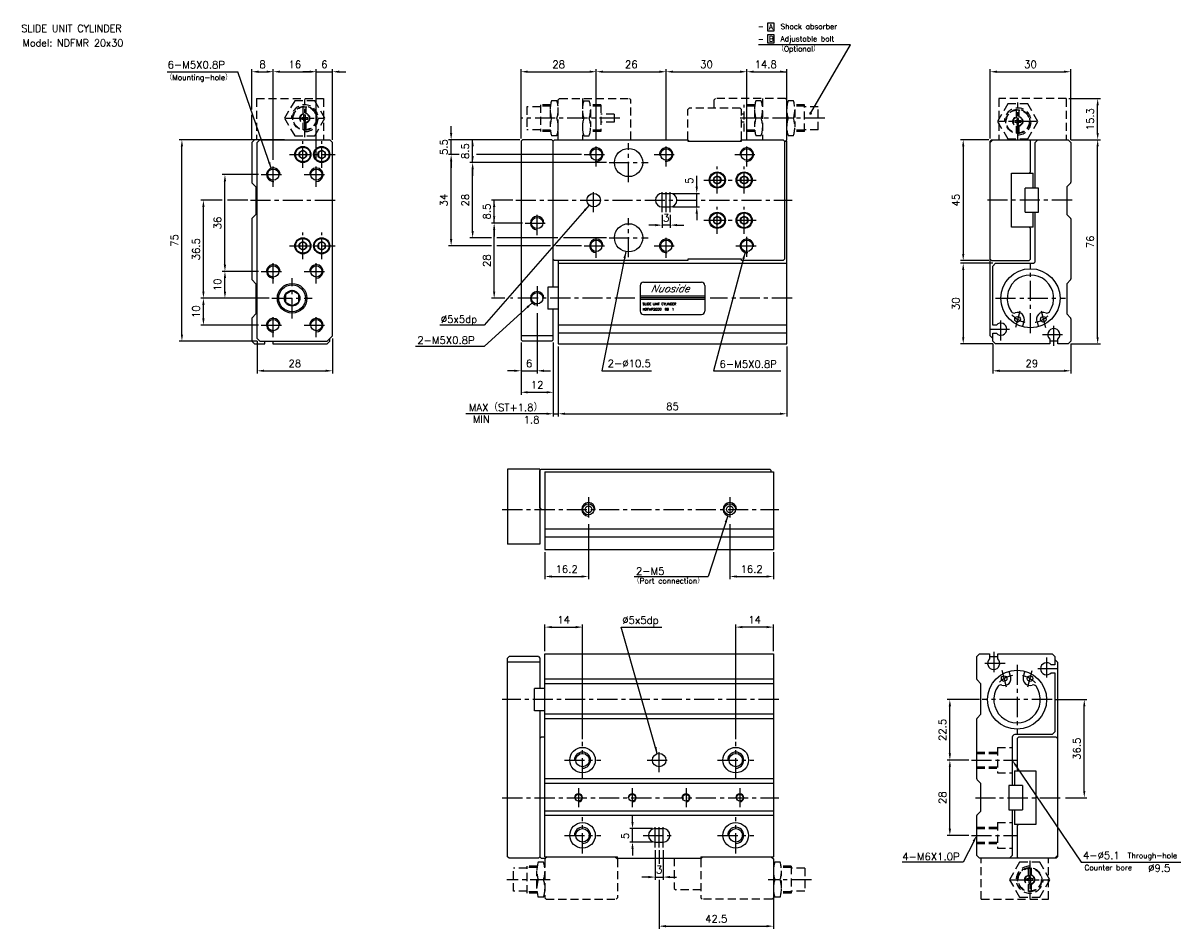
# Model space of a CAD drawing. Extents: x 12 to 443, y 4 to 341.
import ezdxf
from ezdxf.enums import TextEntityAlignment as Align

# ---------------------------------------------------------------- set-up
doc = ezdxf.new("R2010")
doc.units = 0
doc.header["$LTSCALE"] = 6
doc.header["$MEASUREMENT"] = 0
doc.linetypes.add('CENTER', pattern=[2, 1.25, -0.25, 0.25, -0.25])
doc.linetypes.add('HIDDENX2', pattern=[0.75, 0.5, -0.25])
for name, color, linetype in [('CENTER', 1, 'CENTER'), ('DIM', 3, 'CONTINUOUS'), ('HIDDEN', 3, 'HIDDENX2'), ('PLINE', 2, 'CONTINUOUS')]:
    doc.layers.add(name, color=color, linetype=linetype)
doc.styles.add('AEH', font='SIMPLEX', dxfattribs={"bigfont": 'AE'})

msp = doc.modelspace()

# ---------------------------------------------------------------- linework, layer by layer
at = {"layer": 'CENTER'}
for p, q in [((116.86, 299.07), (116.86, 313.07)), ((382.1, 297.87), (382.1, 311.87)), ((109.86, 306.07), (123.86, 306.07)), ((234.01, 306.07), (197.06, 306.07)), ((310.3, 306.07), (277.31, 306.07)), ((389.1, 304.87), (375.1, 304.87)), ((116.16, 287.57), (116.16, 297.57)), ((123.16, 287.57), (123.16, 297.57)), ((225.31, 288.07), (225.31, 297.07)), ((237.31, 282.32), (237.31, 296.82)), ((251.31, 288.07), (251.31, 297.07)), ((281.31, 288.07), (281.31, 297.07)), ((105.16, 280.57), (105.16, 289.57)), ((111.16, 292.57), (128.16, 292.57)), ((121.16, 280.57), (121.16, 289.57)), ((220.81, 292.57), (229.81, 292.57)), ((230.06, 289.57), (244.56, 289.57)), ((246.81, 292.57), (255.81, 292.57)), ((276.81, 292.57), (285.81, 292.57)), ((100.66, 285.07), (109.66, 285.07)), ((116.66, 285.07), (125.66, 285.07)), ((270.31, 278.07), (270.31, 288.07)), ((280.31, 278.07), (280.31, 288.07)), ((224.31, 271.07), (224.31, 280.07)), ((249.81, 271.07), (249.81, 280.07)), ((251.31, 271.07), (251.31, 280.07)), ((252.81, 271.07), (252.81, 280.07)), ((265.31, 283.07), (285.31, 283.07)), ((96.66, 275.57), (129.16, 275.57)), ((195.31, 275.57), (298.16, 275.57)), ((203.31, 262.57), (203.31, 271.57)), ((270.31, 263.07), (270.31, 273.07)), ((280.31, 263.07), (280.31, 273.07)), ((402.3, 275.57), (369.8, 275.57)), ((198.81, 267.07), (207.81, 267.07)), ((237.31, 254.32), (237.31, 268.82)), ((265.31, 268.07), (285.31, 268.07)), ((116.16, 253.57), (116.16, 263.57)), ((123.16, 253.57), (123.16, 263.57)), ((225.31, 254.07), (225.31, 263.07)), ((251.31, 254.07), (251.31, 263.07)), ((111.16, 258.57), (128.16, 258.57)), ((220.81, 258.57), (229.81, 258.57)), ((230.06, 261.57), (244.56, 261.57)), ((246.81, 258.57), (255.81, 258.57)), ((277.21, 258.57), (285.41, 258.57)), ((281.31, 254.47), (281.31, 262.67)), ((105.16, 244.57), (105.16, 253.57)), ((121.16, 244.57), (121.16, 253.57)), ((386.8, 226.07), (386.8, 252.07)), ((100.66, 249.07), (109.66, 249.07)), ((112.16, 231.57), (112.16, 246.57)), ((116.66, 249.07), (125.66, 249.07)), ((203.31, 243.57), (203.31, 234.57)), ((104.66, 239.07), (119.66, 239.07)), ((239.66, 239.07), (195.31, 239.07)), ((298.16, 239.07), (267.66, 239.07)), ((373.8, 239.07), (399.8, 239.07)), ((105.16, 224.57), (105.16, 233.57)), ((121.16, 224.57), (121.16, 233.57)), ((382.82, 234.32), (381.19, 228.24)), ((390.75, 234.38), (392.4, 228.24)), ((100.66, 229.07), (109.66, 229.07)), ((116.66, 229.07), (125.66, 229.07)), ((375.8, 223.32), (375.8, 231.82)), ((395.5, 221.32), (395.5, 229.82)), ((371.55, 227.57), (380.05, 227.57)), ((391.25, 225.57), (399.75, 225.57)), ((222.38, 165.01), (222.38, 156.01)), ((274.98, 165.01), (274.98, 156.01)), ((190.33, 160.51), (293.18, 160.51)), ((373.12, 107.43), (373.12, 98.93)), ((392.82, 105.43), (392.82, 96.93)), ((377.37, 103.18), (368.87, 103.18)), ((377.87, 94.37), (376.22, 100.51)), ((381.82, 102.68), (381.82, 76.68)), ((385.8, 94.43), (387.42, 100.51)), ((397.07, 101.18), (388.57, 101.18)), ((293.18, 89.68), (190.33, 89.68)), ((394.82, 89.68), (368.82, 89.68)), ((220.18, 60.43), (220.18, 73.93)), ((277.18, 60.43), (277.18, 73.93)), ((248.68, 62.68), (248.68, 71.68)), ((213.43, 67.18), (226.93, 67.18)), ((244.18, 67.18), (253.18, 67.18)), ((270.43, 67.18), (283.93, 67.18)), ((364.82, 67.18), (382.02, 67.18)), ((218.68, 56.68), (218.68, 49.68)), ((238.68, 56.68), (238.68, 49.68)), ((258.68, 56.68), (258.68, 49.68)), ((278.68, 56.68), (278.68, 49.68)), ((190.33, 53.18), (293.18, 53.18)), ((366.32, 53.18), (398.82, 53.18)), ((220.18, 32.43), (220.18, 45.93)), ((247.18, 34.68), (247.18, 43.68)), ((248.68, 34.68), (248.68, 43.68)), ((250.18, 34.68), (250.18, 43.68)), ((277.18, 32.43), (277.18, 45.93)), ((213.43, 39.18), (226.93, 39.18)), ((242.68, 39.18), (254.68, 39.18)), ((270.43, 39.18), (283.93, 39.18)), ((364.82, 39.18), (382.02, 39.18)), ((386.52, 29.68), (386.52, 15.68)), ((208.18, 22.68), (192.08, 22.68)), ((305.32, 22.68), (289.18, 22.68)), ((379.52, 22.68), (393.52, 22.68))]:
    msp.add_line(p, q, dxfattribs=at)
for centre, start, end in [((386.8, 239.57), 224.4155, 257.5054), ((386.8, 239.57), 280.2365, 313.3185), ((381.82, 89.18), 100.2365, 133.3185), ((381.82, 89.18), 44.4155, 77.5054)]:
    msp.add_arc(centre, 9.61, start, end, dxfattribs=at)
at = {"layer": 'DIM'}
for p, q in [((288.99, 341.46), (288.99, 338.56)), ((291.49, 341.46), (288.99, 341.46)), ((291.49, 338.56), (291.49, 341.46)), ((288.99, 338.56), (291.49, 338.56)), ((291.49, 337.05), (288.99, 337.05)), ((288.99, 337.05), (288.99, 334.15)), ((291.49, 334.15), (291.49, 337.05)), ((319.88, 333.37), (285.7, 333.37)), ((288.99, 334.15), (291.49, 334.15)), ((304.99, 307.88), (319.88, 333.37)), ((65.69, 323.37), (91.97, 323.37)), ((104.35, 287.44), (91.97, 323.37)), ((97.16, 309.31), (97.16, 324.37)), ((99.66, 323.37), (102.66, 323.37)), ((105.16, 290.57), (105.16, 324.37)), ((107.66, 323.37), (118.66, 323.37)), ((118.66, 323.37), (116.16, 323.37)), ((121.16, 290.57), (121.16, 324.37)), ((121.16, 323.37), (127.16, 323.37)), ((127.16, 298.07), (127.16, 324.37)), ((129.66, 323.37), (132.16, 323.37)), ((197.31, 298.57), (197.31, 324.37)), ((199.81, 323.37), (222.81, 323.37)), ((225.31, 298.07), (225.31, 324.37)), ((227.81, 323.37), (248.81, 323.37)), ((251.31, 298.07), (251.31, 324.37)), ((253.81, 323.37), (278.81, 323.37)), ((281.31, 298.07), (281.31, 324.37)), ((283.81, 323.37), (296.16, 323.37)), ((296.16, 298.57), (296.16, 324.37)), ((371.8, 298.57), (371.8, 324.37)), ((374.3, 323.37), (399.3, 323.37)), ((401.8, 298.07), (401.8, 324.37)), ((401.1, 313.37), (412.8, 313.37)), ((411.8, 300.57), (411.8, 310.87)), ((97.16, 298.07), (97.16, 307.31)), ((171.31, 300.57), (171.31, 303.07)), ((99.16, 298.07), (70.16, 298.07)), ((196.81, 298.07), (170.31, 298.07)), ((171.31, 292.57), (171.31, 298.07)), ((179.31, 289.57), (179.31, 298.07)), ((371.3, 298.07), (360.8, 298.07)), ((401.8, 298.07), (412.8, 298.07)), ((71.16, 225.57), (71.16, 295.57)), ((361.8, 295.57), (361.8, 255.57)), ((411.8, 224.57), (411.8, 295.57)), ((174.31, 292.57), (170.31, 292.57)), ((171.31, 261.07), (171.31, 290.07)), ((171.31, 290.07), (171.31, 287.57)), ((229.06, 289.57), (178.31, 289.57)), ((219.81, 292.57), (180.7, 292.57)), ((99.66, 285.07), (86.16, 285.07)), ((179.31, 264.07), (179.31, 287.07)), ((179.31, 287.07), (179.31, 284.57)), ((262.67, 280.57), (262.67, 284.66)), ((87.16, 251.57), (87.16, 282.57)), ((253.81, 278.07), (263.67, 278.07)), ((262.67, 273.07), (262.67, 278.07)), ((86.16, 275.57), (78.16, 275.57)), ((79.16, 241.57), (79.16, 273.07)), ((95.66, 275.57), (88.16, 275.57)), ((222.66, 273.69), (183.58, 229.07)), ((194.31, 275.57), (186.31, 275.57)), ((187.31, 267.07), (187.31, 275.57)), ((253.81, 273.07), (263.67, 273.07)), ((197.81, 267.07), (186.31, 267.07)), ((249.81, 270.07), (249.81, 265.29)), ((252.81, 270.07), (252.81, 265.29)), ((262.67, 270.57), (262.67, 268.07)), ((187.31, 241.57), (187.31, 264.57)), ((187.31, 264.57), (187.31, 262.07)), ((247.31, 266.29), (244.81, 266.29)), ((252.81, 266.29), (249.81, 266.29)), ((255.31, 266.29), (257.81, 266.29)), ((186.31, 258.57), (170.31, 258.57)), ((186.31, 261.57), (178.31, 261.57)), ((211.05, 261.57), (188.31, 261.57)), ((208.32, 258.57), (188.31, 258.57)), ((219.81, 258.57), (210.3, 258.57)), ((229.06, 261.57), (213.05, 261.57)), ((236.28, 256.42), (227.37, 212.07)), ((280.66, 256.16), (268.84, 212.07)), ((371.3, 253.07), (360.8, 253.07)), ((372.8, 252.07), (360.8, 252.07)), ((99.66, 249.07), (86.16, 249.07)), ((87.16, 241.57), (87.16, 246.57)), ((361.8, 249.57), (361.8, 224.57)), ((103.66, 239.07), (78.16, 239.07)), ((201.46, 237.39), (183.58, 221.07)), ((191.34, 239.07), (186.31, 239.07)), ((194.31, 239.07), (193.34, 239.07)), ((79.16, 231.57), (79.16, 236.57)), ((203.31, 233.57), (203.31, 211.07)), ((99.66, 229.07), (78.16, 229.07)), ((183.58, 229.07), (167.11, 229.07)), ((127.16, 224.07), (127.16, 211.07)), ((99.16, 223.07), (70.16, 223.07)), ((99.16, 223.07), (99.16, 211.07)), ((183.58, 221.07), (158.02, 221.07)), ((197.31, 222.57), (197.31, 203.07)), ((209.31, 222.57), (209.31, 195.07)), ((211.16, 221.07), (211.16, 195.07)), ((296.16, 221.07), (296.16, 195.07)), ((372.8, 222.07), (360.8, 222.07)), ((372.8, 222.07), (372.8, 211.07)), ((401.8, 222.07), (401.8, 211.07)), ((401.8, 222.07), (412.8, 222.07)), ((101.66, 212.07), (124.66, 212.07)), ((194.81, 212.07), (192.31, 212.07)), ((197.31, 212.07), (203.31, 212.07)), ((205.81, 212.07), (208.31, 212.07)), ((227.37, 212.07), (245.84, 212.07)), ((268.84, 212.07), (293.91, 212.07)), ((375.3, 212.07), (399.3, 212.07)), ((199.81, 204.07), (206.81, 204.07)), ((206.81, 196.07), (176.77, 196.07)), ((209.31, 196.07), (211.16, 196.07)), ((213.66, 196.07), (293.66, 196.07)), ((274.22, 158.13), (266.95, 135.51)), ((222.38, 155.01), (222.38, 134.51)), ((274.98, 155.01), (274.98, 134.51)), ((206.18, 144.51), (206.18, 134.51)), ((291.18, 144.51), (291.18, 134.51)), ((208.68, 135.51), (219.88, 135.51)), ((239.39, 135.51), (266.95, 135.51)), ((277.48, 135.51), (288.68, 135.51)), ((206.18, 107.68), (206.18, 117.68)), ((208.68, 116.68), (217.68, 116.68)), ((220.18, 74.93), (220.18, 117.68)), ((248, 69.58), (234.59, 116.68)), ((234.59, 116.68), (249.68, 116.68)), ((277.18, 74.93), (277.18, 117.68)), ((288.68, 116.68), (279.68, 116.68)), ((291.18, 107.68), (291.18, 117.68)), ((367.82, 89.68), (355.82, 89.68)), ((356.82, 69.68), (356.82, 87.18)), ((395.82, 89.68), (407.82, 89.68)), ((406.82, 55.68), (406.82, 87.18)), ((363.82, 67.18), (355.82, 67.18)), ((356.82, 41.68), (356.82, 64.68)), ((381.42, 65.1), (405.61, 29.18)), ((399.82, 53.18), (407.82, 53.18)), ((238.77, 44.18), (238.77, 46.68)), ((246.18, 41.68), (237.77, 41.68)), ((238.77, 36.68), (238.77, 41.68)), ((363.82, 39.18), (355.82, 39.18)), ((246.18, 36.68), (237.77, 36.68)), ((365.69, 36.95), (361.72, 29.18)), ((238.77, 34.18), (238.77, 31.68)), ((247.18, 33.68), (247.18, 22.65)), ((248.68, 33.68), (248.68, 28.6)), ((250.18, 33.68), (250.18, 22.65)), ((291.18, 30.18), (291.18, 4.38)), ((361.72, 29.18), (339.14, 29.18)), ((405.61, 29.18), (442.74, 29.18)), ((244.68, 23.65), (242.18, 23.65)), ((247.18, 23.65), (250.18, 23.65)), ((248.68, 22.64), (248.68, 4.38)), ((252.68, 23.65), (255.18, 23.65)), ((251.18, 5.38), (288.68, 5.38))]:
    msp.add_line(p, q, dxfattribs=at)
at = {"layer": 'DIM', "const_width": 0.5}
msp.add_lwpolyline([(304.74, 307.88, 1), (305.24, 307.88, 1)], format="xyb", close=True, dxfattribs=at)
at = {"layer": 'DIM'}
for points in [[(99.66, 323.79), (99.66, 322.96), (97.16, 323.37)], [(102.66, 323.79), (102.66, 322.96), (105.16, 323.37)], [(107.66, 323.79), (107.66, 322.96), (105.16, 323.37)], [(118.66, 323.79), (118.66, 322.96), (121.16, 323.37)], [(129.66, 323.79), (129.66, 322.96), (127.16, 323.37)], [(199.81, 323.79), (199.81, 322.96), (197.31, 323.37)], [(222.81, 323.79), (222.81, 322.96), (225.31, 323.37)], [(227.81, 323.79), (227.81, 322.96), (225.31, 323.37)], [(248.81, 323.79), (248.81, 322.96), (251.31, 323.37)], [(253.81, 323.79), (253.81, 322.96), (251.31, 323.37)], [(278.81, 323.79), (278.81, 322.96), (281.31, 323.37)], [(283.81, 323.79), (283.81, 322.96), (281.31, 323.37)], [(293.66, 323.79), (293.66, 322.96), (296.16, 323.37)], [(374.3, 323.79), (374.3, 322.96), (371.8, 323.37)], [(399.3, 323.79), (399.3, 322.96), (401.8, 323.37)], [(411.38, 310.87), (412.21, 310.87), (411.8, 313.37)], [(70.74, 295.57), (71.58, 295.57), (71.16, 298.07)], [(170.89, 300.57), (171.73, 300.57), (171.31, 298.07)], [(178.89, 295.57), (179.73, 295.57), (179.31, 298.07)], [(361.38, 295.57), (362.21, 295.57), (361.8, 298.07)], [(411.38, 300.57), (412.21, 300.57), (411.8, 298.07)], [(411.38, 295.57), (412.21, 295.57), (411.8, 298.07)], [(104.01, 289.76), (103.23, 289.49), (104.43, 287.26)], [(170.89, 290.07), (171.73, 290.07), (171.31, 292.57)], [(178.89, 292.07), (179.73, 292.07), (179.31, 289.57)], [(178.89, 287.07), (179.73, 287.07), (179.31, 289.57)], [(86.74, 282.57), (87.58, 282.57), (87.16, 285.07)], [(262.25, 280.57), (263.08, 280.57), (262.67, 278.07)], [(78.74, 273.07), (79.58, 273.07), (79.16, 275.57)], [(186.89, 273.07), (187.73, 273.07), (187.31, 275.57)], [(220.7, 272.09), (221.33, 271.54), (222.66, 273.69)], [(262.25, 270.57), (263.08, 270.57), (262.67, 273.07)], [(186.89, 269.57), (187.73, 269.57), (187.31, 267.07)], [(186.89, 264.57), (187.73, 264.57), (187.31, 267.07)], [(178.89, 264.07), (179.73, 264.07), (179.31, 261.57)], [(247.31, 266.7), (247.31, 265.87), (249.81, 266.29)], [(255.31, 266.7), (255.31, 265.87), (252.81, 266.29)], [(170.89, 261.07), (171.73, 261.07), (171.31, 258.57)], [(235.38, 254.06), (236.19, 253.89), (236.28, 256.42)], [(279.61, 253.85), (280.42, 253.63), (280.66, 256.16)], [(361.38, 255.57), (362.21, 255.57), (361.8, 253.07)], [(86.74, 251.57), (87.58, 251.57), (87.16, 249.07)], [(361.38, 249.57), (362.21, 249.57), (361.8, 252.07)], [(86.74, 246.57), (87.58, 246.57), (87.16, 249.07)], [(78.74, 241.57), (79.58, 241.57), (79.16, 239.07)], [(86.74, 241.57), (87.58, 241.57), (87.16, 239.07)], [(186.89, 241.57), (187.73, 241.57), (187.31, 239.07)], [(78.74, 236.57), (79.58, 236.57), (79.16, 239.07)], [(199.34, 236.01), (199.9, 235.39), (201.46, 237.39)], [(78.74, 231.57), (79.58, 231.57), (79.16, 229.07)], [(70.74, 225.57), (71.58, 225.57), (71.16, 223.07)], [(361.38, 224.57), (362.21, 224.57), (361.8, 222.07)], [(411.38, 224.57), (412.21, 224.57), (411.8, 222.07)], [(101.66, 212.49), (101.66, 211.66), (99.16, 212.07)], [(124.66, 212.49), (124.66, 211.66), (127.16, 212.07)], [(194.81, 212.49), (194.81, 211.66), (197.31, 212.07)], [(205.81, 212.49), (205.81, 211.66), (203.31, 212.07)], [(375.3, 212.49), (375.3, 211.66), (372.8, 212.07)], [(399.3, 212.49), (399.3, 211.66), (401.8, 212.07)], [(199.81, 204.49), (199.81, 203.66), (197.31, 204.07)], [(206.81, 204.49), (206.81, 203.66), (209.31, 204.07)], [(206.81, 196.49), (206.81, 195.66), (209.31, 196.07)], [(213.66, 196.49), (213.66, 195.66), (211.16, 196.07)], [(293.66, 196.49), (293.66, 195.66), (296.16, 196.07)], [(273.06, 155.88), (273.85, 155.62), (274.22, 158.13)], [(208.68, 135.93), (208.68, 135.1), (206.18, 135.51)], [(219.88, 135.93), (219.88, 135.1), (222.38, 135.51)], [(277.48, 135.93), (277.48, 135.1), (274.98, 135.51)], [(288.68, 135.93), (288.68, 135.1), (291.18, 135.51)], [(208.68, 117.09), (208.68, 116.26), (206.18, 116.68)], [(217.68, 117.09), (217.68, 116.26), (220.18, 116.68)], [(279.68, 117.09), (279.68, 116.26), (277.18, 116.68)], [(288.68, 117.09), (288.68, 116.26), (291.18, 116.68)], [(356.4, 87.18), (357.24, 87.18), (356.82, 89.68)], [(406.4, 87.18), (407.24, 87.18), (406.82, 89.68)], [(247.71, 72.1), (246.91, 71.87), (248, 69.58)], [(356.4, 69.68), (357.24, 69.68), (356.82, 67.18)], [(356.4, 64.68), (357.24, 64.68), (356.82, 67.18)], [(381.07, 64.87), (381.76, 65.34), (380.02, 67.18)], [(406.4, 55.68), (407.24, 55.68), (406.82, 53.18)], [(238.35, 44.18), (239.19, 44.18), (238.77, 41.68)], [(356.4, 41.68), (357.24, 41.68), (356.82, 39.18)], [(365.31, 37.14), (366.06, 36.76), (366.82, 39.18)], [(238.35, 34.18), (239.19, 34.18), (238.77, 36.68)], [(244.68, 24.07), (244.68, 23.23), (247.18, 23.65)], [(252.68, 24.07), (252.68, 23.23), (250.18, 23.65)], [(251.18, 5.79), (251.18, 4.96), (248.68, 5.38)], [(288.68, 5.79), (288.68, 4.96), (291.18, 5.38)]]:
    msp.add_solid(points, dxfattribs=at)
at = {"layer": 'HIDDEN'}
for p, q in [((98.86, 313.37), (123.86, 313.37)), ((98.86, 313.37), (98.86, 298.07)), ((123.86, 313.37), (123.86, 298.07)), ((204.51, 310.37), (199.51, 310.37)), ((199.51, 310.37), (199.51, 301.77)), ((204.51, 311.07), (204.51, 301.07)), ((208.3, 311.07), (204.51, 311.07)), ((208.23, 310.57), (204.51, 310.57)), ((210.66, 312.57), (208.66, 312.57)), ((211.16, 311.07), (211.02, 311.07)), ((211.16, 311.07), (211.02, 311.07)), ((211.16, 310.57), (211.09, 310.57)), ((211.16, 310.57), (211.09, 310.57)), ((211.66, 313.37), (211.16, 312.87)), ((211.16, 298.07), (211.16, 312.87)), ((211.66, 313.37), (237.66, 313.37)), ((220.16, 313.37), (220.16, 298.07)), ((220.16, 311.07), (220.3, 311.07)), ((220.3, 311.07), (220.16, 311.07)), ((220.16, 310.57), (220.23, 310.57)), ((220.23, 310.57), (220.16, 310.57)), ((220.66, 312.57), (222.66, 312.57)), ((227.01, 311.07), (223.02, 311.07)), ((227.01, 310.57), (223.09, 310.57)), ((227.01, 311.07), (227.01, 301.07)), ((238.16, 312.87), (237.66, 313.37)), ((238.16, 298.07), (238.16, 312.87)), ((269.16, 312.87), (269.66, 313.37)), ((269.16, 309.87), (269.16, 312.87)), ((295.66, 313.37), (269.66, 313.37)), ((280.31, 301.07), (280.31, 311.07)), ((284.3, 311.07), (280.31, 311.07)), ((284.23, 310.57), (280.31, 310.57)), ((286.66, 312.57), (284.66, 312.57)), ((287.16, 311.07), (287.02, 311.07)), ((287.16, 310.57), (287.09, 310.57)), ((287.16, 313.37), (287.16, 298.07)), ((295.66, 313.37), (296.16, 312.87)), ((296.16, 298.07), (296.16, 312.87)), ((296.3, 311.07), (296.16, 311.07)), ((296.23, 310.57), (296.16, 310.57)), ((298.66, 312.57), (296.66, 312.57)), ((302.81, 311.07), (299.02, 311.07)), ((302.81, 310.57), (299.09, 310.57)), ((302.81, 301.07), (302.81, 311.07)), ((307.81, 310.37), (302.81, 310.37)), ((307.81, 301.77), (307.81, 310.37)), ((375.1, 313.37), (375.1, 298.07)), ((400.1, 313.37), (375.1, 313.37)), ((400.1, 313.37), (400.1, 298.07)), ((115.75, 306.37), (116.46, 306.37)), ((115.75, 305.77), (116.46, 305.77)), ((116.56, 306.47), (116.56, 307.18)), ((117.16, 306.47), (117.16, 307.18)), ((117.26, 306.37), (117.97, 306.37)), ((117.26, 305.77), (117.97, 305.77)), ((208.16, 309.32), (208.16, 302.82)), ((223.16, 309.32), (223.16, 302.82)), ((232.01, 307.57), (227.01, 307.57)), ((232.01, 307.57), (232.01, 304.57)), ((259.31, 309.37), (259.81, 309.87)), ((259.31, 298.07), (259.31, 309.37)), ((278.81, 309.87), (259.81, 309.87)), ((279.31, 309.37), (278.81, 309.87)), ((279.31, 298.07), (279.31, 309.37)), ((280.31, 307.57), (279.31, 307.57)), ((284.16, 309.32), (284.16, 302.82)), ((299.16, 309.32), (299.16, 302.82)), ((381.8, 305.27), (381.8, 305.98)), ((382.4, 305.27), (382.4, 305.98)), ((116.31, 301.81), (116.31, 304.31)), ((116.56, 304.96), (116.56, 305.67)), ((117.16, 304.96), (117.16, 305.67)), ((117.41, 301.81), (117.41, 304.31)), ((204.51, 301.77), (199.51, 301.77)), ((208.23, 301.57), (204.51, 301.57)), ((211.16, 301.57), (211.09, 301.57)), ((211.16, 301.57), (211.09, 301.57)), ((220.16, 301.57), (220.23, 301.57)), ((220.23, 301.57), (220.16, 301.57)), ((227.01, 301.57), (223.09, 301.57)), ((232.01, 304.57), (227.01, 304.57)), ((280.31, 304.57), (279.31, 304.57)), ((284.23, 301.57), (280.31, 301.57)), ((287.16, 301.57), (287.09, 301.57)), ((296.23, 301.57), (296.16, 301.57)), ((302.81, 301.57), (299.09, 301.57)), ((307.81, 301.77), (302.81, 301.77)), ((380.99, 305.17), (381.7, 305.17)), ((380.99, 304.57), (381.7, 304.57)), ((381.55, 300.61), (381.55, 303.11)), ((381.8, 303.76), (381.8, 304.47)), ((382.4, 303.76), (382.4, 304.47)), ((382.5, 305.17), (383.21, 305.17)), ((382.5, 304.57), (383.21, 304.57)), ((382.65, 300.61), (382.65, 303.11)), ((208.3, 301.07), (204.51, 301.07)), ((210.66, 299.57), (208.66, 299.57)), ((211.16, 301.07), (211.02, 301.07)), ((211.16, 301.07), (211.02, 301.07)), ((220.16, 301.07), (220.3, 301.07)), ((220.3, 301.07), (220.16, 301.07)), ((220.66, 299.57), (222.66, 299.57)), ((227.01, 301.07), (223.02, 301.07)), ((259.81, 297.57), (259.31, 298.07)), ((278.81, 297.57), (279.31, 298.07)), ((284.3, 301.07), (280.31, 301.07)), ((286.66, 299.57), (284.66, 299.57)), ((287.16, 301.07), (287.02, 301.07)), ((296.16, 298.07), (295.66, 297.57)), ((296.3, 301.07), (296.16, 301.07)), ((298.66, 299.57), (296.66, 299.57)), ((302.81, 301.07), (299.02, 301.07)), ((366.82, 70.18), (374.52, 70.18)), ((366.82, 69.68), (374.52, 69.68)), ((374.52, 71.93), (374.52, 62.43)), ((374.52, 71.93), (380.02, 71.93)), ((366.82, 64.68), (374.52, 64.68)), ((366.82, 64.18), (374.52, 64.18)), ((374.52, 62.43), (380.02, 62.43)), ((374.52, 43.93), (374.52, 34.43)), ((374.52, 43.93), (380.02, 43.93)), ((366.82, 42.18), (374.52, 42.18)), ((366.82, 41.68), (374.52, 41.68)), ((366.82, 36.68), (374.52, 36.68)), ((366.82, 36.18), (374.52, 36.18)), ((206.98, 31.18), (206.18, 30.38)), ((206.18, 30.38), (206.18, 15.88)), ((232.38, 31.18), (233.18, 30.38)), ((233.18, 30.38), (233.18, 15.88)), ((254.33, 30.68), (254.33, 19.38)), ((264.98, 31.18), (264.18, 30.38)), ((264.18, 30.38), (264.18, 15.88)), ((290.38, 31.18), (291.18, 30.38)), ((291.18, 30.38), (291.18, 15.88)), ((368.52, 15.38), (368.52, 30.68)), ((374.52, 34.43), (380.02, 34.43)), ((393.52, 15.38), (393.52, 30.68)), ((199.53, 26.98), (194.53, 26.98)), ((194.53, 18.38), (194.53, 26.98)), ((203.33, 27.68), (199.53, 27.68)), ((199.53, 17.68), (199.53, 27.68)), ((203.26, 27.18), (199.53, 27.18)), ((203.18, 19.43), (203.18, 25.93)), ((205.68, 29.18), (203.68, 29.18)), ((206.18, 27.68), (206.04, 27.68)), ((206.18, 27.68), (206.04, 27.68)), ((206.18, 27.18), (206.11, 27.18)), ((206.18, 27.18), (206.11, 27.18)), ((291.33, 27.68), (291.18, 27.68)), ((291.26, 27.18), (291.18, 27.18)), ((293.68, 29.18), (291.68, 29.18)), ((297.83, 27.68), (294.04, 27.68)), ((297.83, 27.18), (294.11, 27.18)), ((294.18, 19.43), (294.18, 25.93)), ((297.83, 27.68), (297.83, 17.68)), ((302.83, 26.98), (297.83, 26.98)), ((302.83, 26.98), (302.83, 18.38)), ((385.97, 26.94), (385.97, 24.44)), ((387.07, 26.94), (387.07, 24.44)), ((386.12, 22.98), (385.41, 22.98)), ((386.12, 22.38), (385.41, 22.38)), ((386.22, 23.79), (386.22, 23.08)), ((386.22, 22.28), (386.22, 21.57)), ((386.82, 23.79), (386.82, 23.08)), ((386.82, 22.28), (386.82, 21.57)), ((387.63, 22.98), (386.92, 22.98)), ((387.63, 22.38), (386.92, 22.38)), ((199.53, 18.38), (194.53, 18.38)), ((203.26, 18.18), (199.53, 18.18)), ((203.33, 17.68), (199.53, 17.68)), ((206.18, 17.68), (206.04, 17.68)), ((206.18, 17.68), (206.04, 17.68)), ((206.18, 18.18), (206.11, 18.18)), ((206.18, 18.18), (206.11, 18.18)), ((254.33, 19.38), (254.83, 18.88)), ((264.18, 18.88), (254.83, 18.88)), ((291.26, 18.18), (291.18, 18.18)), ((291.33, 17.68), (291.18, 17.68)), ((297.83, 17.68), (294.04, 17.68)), ((297.83, 18.18), (294.11, 18.18)), ((302.83, 18.38), (297.83, 18.38)), ((205.68, 16.18), (203.68, 16.18)), ((206.68, 15.38), (206.18, 15.88)), ((206.68, 15.38), (232.68, 15.38)), ((233.18, 15.88), (232.68, 15.38)), ((264.18, 15.88), (264.68, 15.38)), ((290.68, 15.38), (264.68, 15.38)), ((290.68, 15.38), (291.18, 15.88)), ((293.68, 16.18), (291.68, 16.18)), ((368.52, 15.38), (393.52, 15.38))]:
    msp.add_line(p, q, dxfattribs=at)
at = {"layer": 'HIDDEN', "color": 3}
for p, q in [((116.31, 307.84), (116.31, 310.34)), ((117.41, 307.84), (117.41, 310.34)), ((381.55, 306.64), (381.55, 309.14)), ((382.65, 306.64), (382.65, 309.14)), ((385.97, 20.91), (385.97, 18.41)), ((387.07, 20.91), (387.07, 18.41))]:
    msp.add_line(p, q, dxfattribs=at)
at = {"layer": 'HIDDEN'}
for points in [[(113.11, 312.57), (109.36, 306.07), (113.11, 299.57), (120.61, 299.57), (124.37, 306.07), (120.61, 312.57)], [(378.34, 311.37), (374.59, 304.87), (378.34, 298.37), (385.85, 298.37), (389.6, 304.87), (385.85, 311.37)], [(390.27, 16.18), (394.03, 22.68), (390.27, 29.18), (382.77, 29.18), (379.02, 22.68), (382.77, 16.18)]]:
    msp.add_lwpolyline(points, close=True, dxfattribs=at)
for centre, radius in [((116.86, 306.07), 4.5), ((116.86, 306.07), 1.65), ((382.1, 304.87), 4.5), ((382.1, 304.87), 1.65), ((386.52, 22.68), 4.5), ((386.52, 22.68), 1.65)]:
    msp.add_circle(centre, radius, dxfattribs=at)
at = {"layer": 'HIDDEN', "color": 3}
for centre, radius in [((116.86, 306.07), 4.3), ((116.86, 306.07), 1.85), ((382.1, 304.87), 4.3), ((382.1, 304.87), 1.85), ((386.52, 22.68), 4.3), ((386.52, 22.68), 1.85)]:
    msp.add_circle(centre, radius, dxfattribs=at)
for centre, start, end in [((116.86, 306.07), 270, 180), ((382.1, 304.87), 270, 180), ((386.52, 22.68), 90, 0)]:
    msp.add_arc(centre, 5, start, end, dxfattribs=at)
at = {"layer": 'HIDDEN'}
for centre, radius, start, end in [((218.97, 309.32), 10.81, 162.5077, 197.4923), ((200.35, 309.32), 10.81, 342.5077, 17.4923), ((230.97, 309.32), 10.81, 162.5077, 197.4923), ((212.35, 309.32), 10.81, 342.5077, 17.4923), ((294.97, 309.32), 10.81, 162.5077, 197.4923), ((276.35, 309.32), 10.81, 342.5077, 17.4923), ((306.97, 309.32), 10.81, 162.5077, 197.4923), ((288.35, 309.32), 10.81, 342.5077, 17.4923), ((116.86, 306.07), 1.15, 164.8783, 195.1217), ((116.86, 306.07), 0.5, 126.8699, 143.1301), ((116.86, 306.07), 0.5, 216.8699, 233.1301), ((116.86, 306.07), 1.15, 74.8783, 105.1217), ((116.86, 306.07), 0.5, 36.8699, 53.1301), ((116.86, 306.07), 0.5, 306.8699, 323.1301), ((116.86, 306.07), 1.15, 344.8783, 15.1217), ((218.97, 302.82), 10.81, 162.5077, 197.4923), ((200.35, 302.82), 10.81, 342.5077, 17.4923), ((230.97, 302.82), 10.81, 162.5077, 197.4923), ((212.35, 302.82), 10.81, 342.5077, 17.4923), ((294.97, 302.82), 10.81, 162.5077, 197.4923), ((276.35, 302.82), 10.81, 342.5077, 17.4923), ((306.97, 302.82), 10.81, 162.5077, 197.4923), ((288.35, 302.82), 10.81, 342.5077, 17.4923), ((382.1, 304.87), 1.15, 74.8783, 105.1217), ((116.86, 306.07), 1.15, 254.8783, 285.1217), ((382.1, 304.87), 1.15, 164.8783, 195.1217), ((382.1, 304.87), 0.5, 126.8699, 143.1301), ((382.1, 304.87), 0.5, 216.8699, 233.1301), ((382.1, 304.87), 1.15, 254.8783, 285.1217), ((382.1, 304.87), 0.5, 36.8699, 53.1301), ((382.1, 304.87), 0.5, 306.8699, 323.1301), ((382.1, 304.87), 1.15, 344.8783, 15.1217), ((214, 25.93), 10.81, 162.5077, 197.4923), ((195.37, 25.93), 10.81, 342.5077, 17.4923), ((302, 25.93), 10.81, 162.5077, 197.4923), ((283.37, 25.93), 10.81, 342.5077, 17.4923), ((214, 19.43), 10.81, 162.5077, 197.4923), ((195.37, 19.43), 10.81, 342.5077, 17.4923), ((302, 19.43), 10.81, 162.5077, 197.4923), ((283.37, 19.43), 10.81, 342.5077, 17.4923), ((386.52, 22.68), 1.15, 164.8783, 195.1217), ((386.52, 22.68), 0.5, 126.8699, 143.1301), ((386.52, 22.68), 0.5, 216.8699, 233.1301), ((386.52, 22.68), 1.15, 74.8783, 105.1217), ((386.52, 22.68), 1.15, 254.8783, 285.1217), ((386.52, 22.68), 0.5, 36.8699, 53.1301), ((386.52, 22.68), 0.5, 306.8699, 323.1301), ((386.52, 22.68), 1.15, 344.8783, 15.1217)]:
    msp.add_arc(centre, radius, start, end, dxfattribs=at)
at = {"layer": 'PLINE'}
for p, q in [((98.16, 298.07), (97.16, 297.07)), ((109.36, 298.07), (98.16, 298.07)), ((100.16, 298.07), (99.16, 297.07)), ((100.16, 298.07), (126.16, 298.07)), ((126.16, 298.07), (127.16, 297.07)), ((197.81, 298.07), (197.31, 297.57)), ((197.31, 297.57), (197.31, 223.57)), ((208.81, 298.07), (197.81, 298.07)), ((208.81, 298.07), (209.31, 297.57)), ((209.31, 297.57), (209.81, 298.07)), ((209.31, 243.17), (209.31, 297.57)), ((209.31, 253.57), (209.31, 297.57)), ((209.81, 298.07), (259.31, 298.07)), ((259.31, 298.07), (259.31, 297.57)), ((259.31, 297.57), (279.31, 297.57)), ((279.31, 298.07), (294.81, 298.07)), ((279.31, 297.57), (279.31, 298.07)), ((294.81, 298.07), (295.31, 297.57)), ((295.31, 297.57), (295.31, 253.57)), ((295.31, 297.57), (296.16, 297.57)), ((296.16, 222.07), (296.16, 297.57)), ((372.3, 298.07), (371.8, 297.57)), ((372.8, 298.07), (371.8, 297.07)), ((371.8, 225.07), (371.8, 297.57)), ((372.3, 298.07), (400.8, 298.07)), ((386.8, 297.57), (386.3, 298.07)), ((386.8, 286.07), (386.8, 297.57)), ((388.6, 297.07), (389.6, 298.07)), ((400.8, 298.07), (401.8, 297.07)), ((97.16, 297.07), (97.16, 282.23)), ((99.16, 224.07), (99.16, 297.07)), ((127.16, 225.07), (127.16, 297.07)), ((388.6, 280.07), (388.6, 297.07)), ((401.8, 297.07), (401.8, 282.23)), ((379.8, 265.57), (379.8, 285.57)), ((379.8, 285.57), (387.8, 285.57)), ((386.3, 285.57), (386.8, 286.07)), ((387.8, 280.07), (387.8, 285.57)), ((97.28, 281.95), (98.66, 280.57)), ((98.66, 280.57), (98.66, 270.23)), ((384.8, 271.07), (384.8, 280.07)), ((389.8, 280.07), (384.8, 280.07)), ((389.8, 271.07), (389.8, 280.07)), ((401.68, 281.95), (400.3, 280.57)), ((400.3, 280.57), (400.3, 270.23)), ((249.81, 278.07), (252.81, 278.07)), ((249.81, 273.07), (252.81, 273.07)), ((97.16, 268.57), (97.16, 246.24)), ((98.66, 270.23), (97.28, 268.85)), ((384.8, 271.07), (389.8, 271.07)), ((387.8, 265.57), (387.8, 271.07)), ((388.6, 253.07), (388.6, 271.07)), ((400.3, 270.23), (401.68, 268.85)), ((401.8, 268.57), (401.8, 246.24)), ((387.8, 265.57), (379.8, 265.57)), ((386.8, 265.07), (386.3, 265.57)), ((386.8, 253.57), (386.8, 265.07)), ((209.81, 253.07), (209.31, 253.57)), ((259.31, 253.07), (209.81, 253.07)), ((211.16, 253.07), (211.16, 222.07)), ((211.16, 252.07), (296.16, 252.07)), ((279.31, 253.57), (259.31, 253.57)), ((259.31, 253.57), (259.31, 253.07)), ((279.31, 253.07), (279.31, 253.57)), ((294.81, 253.07), (279.31, 253.07)), ((295.31, 253.57), (294.81, 253.07)), ((371.8, 253.57), (372.3, 253.07)), ((372.3, 253.07), (386.3, 253.07)), ((372.8, 251.07), (373.8, 252.07)), ((372.8, 229.07), (372.8, 251.07)), ((373.8, 252.07), (387.6, 252.07)), ((386.3, 253.07), (386.8, 253.57)), ((97.28, 245.95), (98.66, 244.45)), ((401.68, 245.95), (400.3, 244.45)), ((98.66, 244.45), (98.66, 233.24)), ((207.31, 243.17), (207.31, 234.97)), ((211.16, 243.17), (207.31, 243.17)), ((400.3, 244.45), (400.3, 233.24)), ((98.66, 233.24), (97.28, 231.74)), ((211.16, 234.97), (207.31, 234.97)), ((209.31, 223.57), (209.31, 234.97)), ((400.3, 233.24), (401.68, 231.74)), ((97.16, 231.45), (97.16, 223.07)), ((296.16, 229.07), (211.16, 229.07)), ((374.12, 229.07), (372.8, 229.07)), ((384.36, 230.28), (383.9, 228.67)), ((389.24, 230.28), (389.7, 228.67)), ((401.8, 231.45), (401.8, 223.07)), ((99.16, 224.07), (100.16, 223.07)), ((127.16, 225.07), (125.16, 223.07)), ((126.16, 223.07), (126.16, 224.07)), ((209.31, 225.07), (197.31, 225.07)), ((296.16, 226.07), (211.16, 226.07)), ((371.8, 225.07), (372.8, 224.07)), ((372.8, 223.07), (372.8, 226.07)), ((372.8, 226.07), (374.12, 226.07)), ((97.16, 223.07), (98.16, 222.07)), ((98.16, 222.07), (101.96, 222.07)), ((100.16, 223.07), (125.16, 223.07)), ((101.96, 222.07), (101.96, 223.07)), ((104.96, 223.07), (104.96, 222.07)), ((104.96, 222.07), (125.16, 222.07)), ((125.16, 222.07), (126.16, 223.07)), ((197.31, 223.57), (197.81, 223.07)), ((208.81, 223.07), (197.81, 223.07)), ((208.81, 223.07), (209.31, 223.57)), ((211.16, 222.07), (296.16, 222.07)), ((373.8, 222.07), (372.8, 223.07)), ((394, 222.07), (373.8, 222.07)), ((394, 223.9), (394, 222.07)), ((397, 223.07), (394, 223.07)), ((397, 222.07), (397, 223.9)), ((400.8, 222.07), (397, 222.07)), ((401.8, 223.07), (400.8, 222.07)), ((204.33, 175.51), (192.33, 175.51)), ((192.33, 175.51), (192.33, 147.51)), ((204.33, 175.51), (204.33, 147.51)), ((204.33, 175.01), (204.83, 175.51)), ((204.33, 161.01), (204.33, 175.01)), ((204.83, 175.51), (289.83, 175.51)), ((206.18, 174.51), (291.18, 174.51)), ((206.18, 174.51), (206.18, 145.51)), ((290.33, 175.01), (289.83, 175.51)), ((290.33, 174.51), (290.33, 175.01)), ((291.18, 174.51), (291.18, 145.51)), ((204.33, 161.01), (204.83, 160.51)), ((204.83, 160.51), (206.18, 160.51)), ((206.18, 153.31), (291.18, 153.31)), ((204.33, 147.51), (192.33, 147.51)), ((206.18, 150.31), (291.18, 150.31)), ((206.18, 145.51), (291.18, 145.51)), ((192.33, 105.18), (192.83, 105.68)), ((192.33, 31.18), (192.33, 105.18)), ((204.33, 103.68), (192.33, 103.68)), ((203.83, 105.68), (192.83, 105.68)), ((203.83, 105.68), (204.33, 105.18)), ((204.33, 105.18), (204.33, 93.78)), ((206.18, 106.68), (291.18, 106.68)), ((206.18, 31.18), (206.18, 106.68)), ((291.18, 106.68), (291.18, 31.18)), ((366.82, 105.68), (367.82, 106.68)), ((366.82, 97.29), (366.82, 105.68)), ((367.82, 106.68), (371.62, 106.68)), ((371.62, 106.68), (371.62, 104.85)), ((371.62, 105.68), (374.62, 105.68)), ((374.62, 106.68), (394.82, 106.68)), ((374.62, 104.85), (374.62, 106.68)), ((394.82, 106.68), (395.82, 105.68)), ((395.82, 105.68), (395.82, 102.68)), ((396.82, 103.68), (395.82, 104.68)), ((396.82, 103.68), (396.82, 31.18)), ((379.38, 98.47), (378.92, 100.08)), ((384.26, 98.47), (384.72, 100.08)), ((395.82, 102.68), (394.5, 102.68)), ((394.5, 99.68), (395.82, 99.68)), ((395.82, 99.68), (395.82, 77.68)), ((291.18, 97.29), (206.18, 97.29)), ((291.18, 95.51), (206.18, 95.51)), ((368.32, 95.51), (366.94, 97.01)), ((368.32, 84.29), (368.32, 95.51)), ((206.18, 93.78), (202.33, 93.78)), ((202.33, 85.58), (202.33, 93.78)), ((206.18, 85.58), (202.33, 85.58)), ((204.33, 85.58), (204.33, 31.18)), ((291.18, 84.29), (206.18, 84.29)), ((291.18, 82.51), (206.18, 82.51)), ((366.82, 60.18), (366.82, 82.51)), ((366.94, 82.79), (368.32, 84.29)), ((395.82, 77.68), (394.82, 76.68)), ((204.83, 75.68), (204.33, 75.18)), ((204.33, 75.18), (204.33, 31.18)), ((206.18, 75.68), (204.83, 75.68)), ((380.02, 75.68), (380.02, 57.68)), ((394.82, 76.68), (381.02, 76.68)), ((382.32, 75.68), (381.82, 75.18)), ((381.82, 75.18), (381.82, 63.68)), ((396.32, 75.68), (382.32, 75.68)), ((396.82, 75.18), (396.32, 75.68)), ((380.82, 63.18), (388.82, 63.18)), ((380.82, 63.18), (380.82, 57.68)), ((381.82, 63.68), (382.32, 63.18)), ((388.82, 63.18), (388.82, 43.18)), ((291.18, 60.18), (206.18, 60.18)), ((291.18, 58.52), (206.18, 58.52)), ((368.32, 58.52), (366.94, 59.9)), ((368.32, 48.18), (368.32, 58.52)), ((378.82, 57.68), (378.82, 48.68)), ((383.82, 57.68), (378.82, 57.68)), ((383.82, 57.68), (383.82, 48.68)), ((291.18, 48.18), (206.18, 48.18)), ((366.94, 46.8), (368.32, 48.18)), ((378.82, 48.68), (383.82, 48.68)), ((380.02, 48.68), (380.02, 31.68)), ((380.82, 48.68), (380.82, 43.18)), ((291.18, 46.52), (206.18, 46.52)), ((366.82, 31.68), (366.82, 46.52)), ((388.82, 43.18), (380.82, 43.18)), ((382.32, 43.18), (381.82, 42.68)), ((247.18, 41.68), (250.18, 41.68)), ((381.82, 42.68), (381.82, 31.18)), ((247.18, 36.68), (250.18, 36.68)), ((192.83, 30.68), (192.33, 31.18)), ((203.83, 30.68), (192.83, 30.68)), ((203.83, 30.68), (204.33, 31.18)), ((204.33, 31.18), (204.83, 30.68)), ((204.83, 30.68), (206.48, 30.68)), ((206.18, 31.18), (233.18, 31.18)), ((233.18, 30.68), (233.18, 31.18)), ((233.18, 30.68), (264.18, 30.68)), ((264.18, 31.18), (291.18, 31.18)), ((264.18, 31.18), (264.18, 30.68)), ((290.33, 31.18), (291.18, 31.18)), ((367.82, 30.68), (366.82, 31.68)), ((396.32, 30.68), (367.82, 30.68)), ((380.02, 31.68), (379.02, 30.68)), ((381.82, 31.18), (382.32, 30.68)), ((395.82, 30.68), (396.82, 31.68)), ((396.32, 30.68), (396.82, 31.18))]:
    msp.add_line(p, q, dxfattribs=at)
at = {"layer": 'PLINE', "color": 3}
for p, q in [((241.66, 243.87), (241.66, 234.27)), ((242.86, 245.07), (264.46, 245.07)), ((265.66, 243.87), (265.66, 234.27)), ((241.66, 239.94), (265.66, 239.94)), ((241.66, 239.34), (265.66, 239.34)), ((241.66, 238.74), (265.66, 238.74)), ((242.86, 233.07), (264.46, 233.07))]:
    msp.add_line(p, q, dxfattribs=at)
at = {"layer": 'PLINE'}
for points in [[(117.41, 293.29), (116.16, 294.02), (114.91, 293.29), (114.91, 291.85), (116.16, 291.13), (117.41, 291.85)], [(124.41, 293.29), (123.16, 294.02), (121.91, 293.29), (121.91, 291.85), (123.16, 291.13), (124.41, 291.85)], [(271.56, 283.79), (270.31, 284.52), (269.06, 283.79), (269.06, 282.35), (270.31, 281.63), (271.56, 282.35)], [(281.56, 283.79), (280.31, 284.52), (279.06, 283.79), (279.06, 282.35), (280.31, 281.63), (281.56, 282.35)], [(271.56, 268.79), (270.31, 269.52), (269.06, 268.79), (269.06, 267.35), (270.31, 266.63), (271.56, 267.35)], [(281.56, 268.79), (280.31, 269.52), (279.06, 268.79), (279.06, 267.35), (280.31, 266.63), (281.56, 267.35)], [(117.41, 259.29), (116.16, 260.02), (114.91, 259.29), (114.91, 257.85), (116.16, 257.13), (117.41, 257.85)], [(124.41, 259.29), (123.16, 260.02), (121.91, 259.29), (121.91, 257.85), (123.16, 257.13), (124.41, 257.85)], [(114.66, 240.52), (112.16, 241.96), (109.66, 240.52), (109.66, 237.63), (112.16, 236.19), (114.66, 237.63)]]:
    msp.add_lwpolyline(points, close=True, dxfattribs=at)
for centre, radius in [((116.16, 292.57), 3), ((123.16, 292.57), 3), ((225.31, 292.57), 2.1), ((237.31, 289.57), 5.25), ((251.31, 292.57), 2.1), ((281.31, 292.57), 2.1), ((105.16, 285.07), 2.1), ((121.16, 285.07), 2.1), ((270.31, 283.07), 3), ((280.31, 283.07), 3), ((224.31, 275.57), 2.5), ((203.31, 267.07), 2.1), ((270.31, 268.07), 3), ((280.31, 268.07), 3), ((237.31, 261.57), 5.25), ((116.16, 258.57), 3), ((123.16, 258.57), 3), ((225.31, 258.57), 2.1), ((251.31, 258.57), 2.1), ((281.31, 258.57), 2.1), ((105.16, 249.07), 2.1), ((121.16, 249.07), 2.1), ((386.8, 239.07), 11), ((112.16, 239.07), 5.5), ((203.31, 239.07), 2.1), ((105.16, 229.07), 2.1), ((121.16, 229.07), 2.1), ((382, 231.24), 1.05), ((391.59, 231.24), 1.05), ((222.38, 160.51), 2.1), ((222.38, 160.51), 1.25), ((274.98, 160.51), 2.1), ((274.98, 160.51), 1.25), ((381.82, 89.68), 11), ((377.02, 97.51), 1.05), ((386.62, 97.51), 1.05), ((220.18, 67.18), 4.75), ((220.18, 67.18), 2.5), ((248.68, 67.18), 2.5), ((277.18, 67.18), 4.75), ((277.18, 67.18), 2.5), ((218.68, 53.18), 1.25), ((238.68, 53.18), 1.25), ((258.68, 53.18), 1.25), ((278.68, 53.18), 1.25), ((220.18, 39.18), 4.75), ((277.18, 39.18), 4.75), ((220.18, 39.18), 2.5), ((277.18, 39.18), 2.5)]:
    msp.add_circle(centre, radius, dxfattribs=at)
at = {"layer": 'PLINE', "color": 3}
for centre, radius in [((116.16, 292.57), 2.75), ((116.16, 292.57), 1.44), ((123.16, 292.57), 2.75), ((123.16, 292.57), 1.44), ((270.31, 283.07), 2.75), ((270.31, 283.07), 1.44), ((280.31, 283.07), 2.75), ((280.31, 283.07), 1.44), ((270.31, 268.07), 2.75), ((270.31, 268.07), 1.44), ((280.31, 268.07), 2.75), ((280.31, 268.07), 1.44), ((116.16, 258.57), 2.75), ((116.16, 258.57), 1.44), ((123.16, 258.57), 2.75), ((123.16, 258.57), 1.44), ((112.16, 239.07), 5), ((112.16, 239.07), 2.89)]:
    msp.add_circle(centre, radius, dxfattribs=at)
for centre, radius, start, end in [((225.31, 292.57), 2.5, 261.2296, 189.2866), ((251.31, 292.57), 2.5, 261.2296, 189.2866), ((281.31, 292.57), 2.5, 261.2296, 189.2866), ((105.16, 285.07), 2.5, 0, 275), ((121.16, 285.07), 2.5, 270, 185), ((203.31, 267.07), 2.5, 0, 270), ((225.31, 258.57), 2.5, 0, 270), ((251.31, 258.57), 2.5, 351.2296, 279.2866), ((281.31, 258.57), 2.5, 351.2296, 279.2866), ((105.16, 249.07), 2.5, 0, 275), ((121.16, 249.07), 2.5, 270, 185), ((203.31, 239.07), 2.5, 0, 270), ((242.86, 243.87), 1.2, 90, 180), ((264.46, 243.87), 1.2, 360, 90), ((242.86, 234.27), 1.2, 180, 270), ((264.46, 234.27), 1.2, 270, 360), ((105.16, 229.07), 2.5, 0, 275), ((121.16, 229.07), 2.5, 270, 185), ((222.38, 160.51), 2.5, 0, 270), ((274.98, 160.51), 2.5, 0, 270), ((220.18, 67.18), 3, 270, 180), ((277.18, 67.18), 3, 270, 180), ((218.68, 53.18), 1.5, 270, 180), ((238.68, 53.18), 1.5, 270, 180), ((258.68, 53.18), 1.5, 270, 180), ((278.68, 53.18), 1.5, 270, 180), ((220.18, 39.18), 3, 270, 180), ((277.18, 39.18), 3, 270, 180)]:
    msp.add_arc(centre, radius, start, end, dxfattribs=at)
at = {"layer": 'PLINE'}
for centre, radius, start, end in [((97.56, 282.23), 0.4, 180, 225), ((401.4, 282.23), 0.4, 315, 360), ((249.81, 275.57), 2.5, 90, 270), ((252.81, 275.57), 2.5, 270, 90), ((97.56, 268.57), 0.4, 135, 180), ((401.4, 268.57), 0.4, 360, 45), ((387.6, 253.07), 1, 270, 0), ((97.56, 246.24), 0.4, 180, 225), ((386.8, 239.07), 8.65, 324.6792, 215.3208), ((401.4, 246.24), 0.4, 315, 0), ((380.72, 234.77), 1.2, 215.3208, 289.9505), ((382, 231.24), 2.55, 337.6642, 109.9505), ((391.59, 231.24), 2.55, 70.0495, 202.3358), ((392.87, 234.77), 1.2, 250.0495, 324.6792), ((97.56, 231.45), 0.4, 135, 180), ((375.8, 227.57), 2.25, 221.8103, 138.1897), ((401.4, 231.45), 0.4, 360, 45), ((395.5, 225.57), 2.25, 311.8103, 228.1897), ((373.12, 103.18), 2.25, 131.8103, 48.1897), ((392.82, 101.18), 2.25, 41.8103, 318.1897), ((367.22, 97.29), 0.4, 180, 225), ((375.75, 93.98), 1.2, 70.0495, 144.6792), ((377.02, 97.51), 2.55, 250.0495, 22.3358), ((386.62, 97.51), 2.55, 157.6642, 289.9505), ((387.9, 93.98), 1.2, 35.3208, 109.9505), ((381.82, 89.68), 8.65, 144.6792, 35.3208), ((367.22, 82.51), 0.4, 135, 180), ((381.02, 75.68), 1, 90, 180), ((367.22, 60.18), 0.4, 180, 225), ((367.22, 46.52), 0.4, 135, 180), ((247.18, 39.18), 2.5, 90, 270), ((250.18, 39.18), 2.5, 270, 90)]:
    msp.add_arc(centre, radius, start, end, dxfattribs=at)

# ---------------------------------------------------------------- texts
at = {"layer": 'DIM', "color": 7, "style": 'AEH'}
msp.add_text('SLIDE UNIT CYLINDER', height=2.625, dxfattribs=at).set_placement((30.08, 339.47), align=Align.MIDDLE)
at = {"layer": 'DIM', "style": 'AEH'}
for s, height, p in [('A', 2, (289.49, 339.03)), ('Shock absorber', 2, (293.83, 339.23)), ('- ', 2, (285.4, 339.23)), ('B', 2, (289.49, 334.62)), ('Adjustable bolt', 2, (293.83, 334.67)), ('- ', 2, (285.4, 334.49)), ('（Optional）', 2, (292.51, 330.92)), ('6-M5X0.8P', 2.75, (65.84, 324.61)), ('（Mounting-hole）', 2, (64.98, 320.25)), ('%%C5x5dp', 2.75, (167.46, 229.9)), ('2-M5X0.8P', 2.75, (158.72, 222.06)), ('2-%%C10.5', 2.75, (229.55, 213.44)), ('6-M5X0.8P', 2.75, (271.16, 213.19)), ('2-M5', 2.75, (240.06, 136.14)), ('（Port connection）', 2, (238.81, 132.91)), ('%%C5x5dp', 2.75, (234.96, 117.88)), ('4-M6X1.0P', 2.75, (339.14, 29.88)), ('4-%%C5.1', 2.75, (406.35, 30.35)), ('Through-hole', 2, (423, 30.64)), ('Counter bore', 2, (406.9, 26.18)), ('%%C9.5', 2.75, (430.59, 25.64))]:
    msp.add_text(s, height=height, dxfattribs=at).set_placement(p)
msp.add_text('Model: NDFMR 20x30', height=2.625, dxfattribs=at).set_placement((30.63, 334.12), align=Align.MIDDLE)
for s, p in [('8', (101.16, 326.12)), ('16', (113.16, 326.12)), ('6', (124.16, 326.12)), ('28', (211.31, 326.12)), ('26', (238.31, 326.12)), ('30', (266.31, 326.12)), ('14.8', (288.31, 326.12)), ('30', (386.8, 326.12)), ('3', (251.31, 269.04)), ('28', (113.16, 214.82)), ('6', (200.31, 214.82)), ('29', (387.3, 214.82)), ('12', (203.31, 206.82)), ('MAX（ST+1.8）', (191.7, 198.4)), ('85', (253.66, 198.82)), ('MIN    ', (186.31, 194.1)), ('1.8', (201.24, 193.84)), ('16.2', (214.28, 138.26)), ('16.2', (283.08, 138.26)), ('14', (213.18, 119.43)), ('14', (284.18, 119.43)), ('3', (248.68, 26.4)), ('42.5', (269.93, 8.13))]:
    msp.add_text(s, height=2.75, dxfattribs=at).set_placement(p, align=Align.MIDDLE_CENTER)
for s, p in [('15.3', (409.05, 305.72)), ('5.5', (168.56, 295.32)), ('8.5', (176.56, 293.82)), ('5', (259.92, 282.84)), ('34', (168.56, 275.57)), ('28', (176.56, 275.57)), ('45', (359.05, 275.57)), ('8.5', (184.56, 271.32)), ('36', (84.41, 267.07)), ('75', (68.41, 260.57)), ('36.5', (76.41, 257.32)), ('76', (409.05, 260.07)), ('28', (184.56, 253.07)), ('10', (84.41, 244.07)), ('30', (359.05, 237.07)), ('10', (76.41, 234.07)), ('22.5', (354.07, 78.43)), ('36.5', (404.07, 71.43)), ('28', (354.07, 53.18)), ('5', (236.02, 38.96))]:
    msp.add_text(s, height=2.75, rotation=90, dxfattribs=at).set_placement(p, align=Align.MIDDLE_CENTER)
at = {"layer": 'DIM', "insert": (245.48, 244.06), "char_height": 2.75, "width": 29.7645, "attachment_point": 1, "style": 'AEH'}
msp.add_mtext('{\\Fsimplex,ae|c134;\\Q25;\\C0;Nuoside}', dxfattribs=at)
at = {"layer": 'PLINE', "color": 3, "style": 'AEH'}
for s, p in [('SLIDE UNIT CYLINDER ', (242.53, 236.54)), ('NDFMR2030  68  1', (242.53, 234.56))]:
    msp.add_text(s, height=0.88, dxfattribs=at).set_placement(p)

doc.saveas('drawing.dxf')
